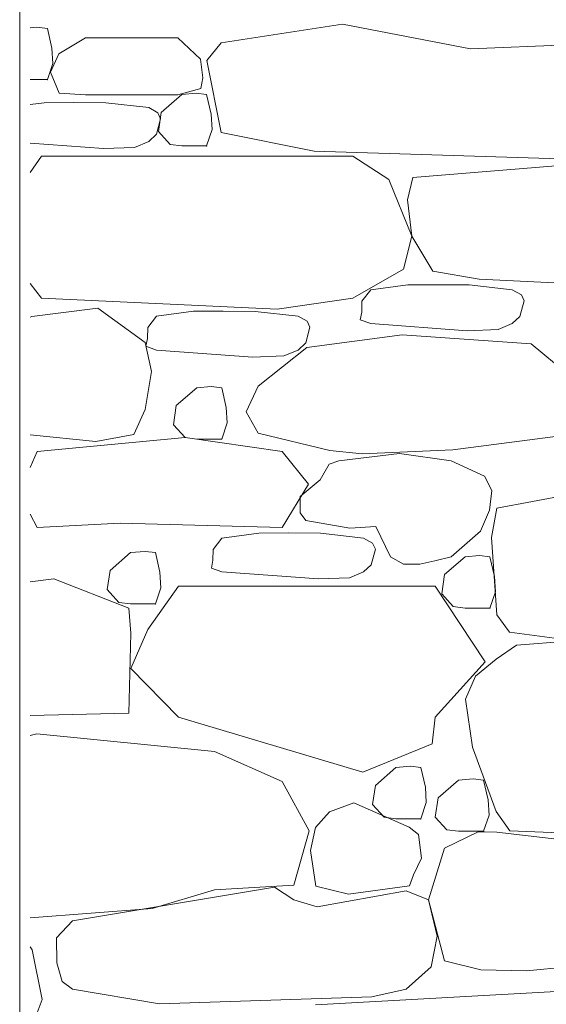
# Model space of a CAD drawing. Header units: millimetres. Extents: x -25478 to 4005, y -8416 to 11348.
# Tile 6 of 256: x -20989 to -20318, y 1137 to 2392. Entities that reach past the tile are written whole.
import ezdxf

# ---------------------------------------------------------------- set-up
doc = ezdxf.new("R2010")
doc.units = ezdxf.units.MM
doc.header["$MEASUREMENT"] = 0
doc.linetypes.add('Wipeout_Contour', pattern=[1000, 0, -1000])
doc.layers.add('POHLED ZÁPADNÍ_1_Konstrukce - nosné', color=7, linetype='Continuous')
doc.layers.add('POHLED ZÁPADNÍ_1_Výplně - Povrchové', color=7, linetype='Continuous')

# ---------------------------------------------------------------- blocks, each defined once
blk = doc.blocks.new('*X2525', base_point=(-25690.4, -8330.8))
at = {"layer": 'POHLED ZÁPADNÍ_1_Výplně - Povrchové', "color": 253, "linetype": 'Continuous', "lineweight": 13}
for p, q in [((-20577.4, 2386), (-20732.1, 2362.3)), ((-20414.3, 2354.4), (-20577.4, 2386)), ((-20966.7, 2382.2), (-20975.4, 2381.5)), ((-20953.4, 2380.6), (-20966.7, 2382.2)), ((-20947.7, 2355.5), (-20953.4, 2380.6)), ((-20904.7, 2368.6), (-20938.7, 2348.3)), ((-20787.2, 2368.6), (-20904.7, 2368.6)), ((-20758.5, 2341.5), (-20787.2, 2368.6)), ((-20732.1, 2362.3), (-20750.3, 2339.8)), ((-20227.8, 2362.3), (-20414.3, 2354.4)), ((-20938.7, 2348.3), (-20949.3, 2325)), ((-20946.4, 2335.9), (-20947.7, 2355.5)), ((-20953.4, 2315.3), (-20946.4, 2335.9)), ((-20755.6, 2317.5), (-20758.5, 2341.5)), ((-20750.3, 2339.8), (-20732.1, 2248.1)), ((-20949.3, 2325), (-20938.2, 2298.3)), ((-20975.4, 2315.3), (-20953.4, 2315.3)), ((-20757.9, 2304), (-20755.6, 2317.5)), ((-20938.2, 2298.3), (-20904.7, 2296)), ((-20904.7, 2296), (-20787.2, 2296)), ((-20782.2, 2296.3), (-20808.3, 2273.6)), ((-20787.2, 2296), (-20757.9, 2304)), ((-20763.8, 2297.9), (-20782.2, 2296.3)), ((-20750.6, 2296.3), (-20763.8, 2297.9)), ((-20744.8, 2271.2), (-20750.6, 2296.3)), ((-20957.4, 2285.9), (-20975.4, 2283.5)), ((-20919.9, 2286.1), (-20957.4, 2285.9)), ((-20879, 2285.8), (-20919.9, 2286.1)), ((-20824.4, 2279.7), (-20879, 2285.8)), ((-20812.7, 2273.2), (-20824.4, 2279.7)), ((-20809.3, 2265.5), (-20812.7, 2273.2)), ((-20808.3, 2273.6), (-20812, 2249.1)), ((-20743.6, 2251.6), (-20744.8, 2271.2)), ((-20814.6, 2245.7), (-20809.3, 2265.5)), ((-20824.4, 2236.4), (-20814.6, 2245.7)), ((-20812, 2249.1), (-20797.2, 2232.8)), ((-20750.6, 2230.9), (-20743.6, 2251.6)), ((-20732.1, 2248.1), (-20613.7, 2224.3)), ((-20975.4, 2234.3), (-20881.8, 2227.4)), ((-20842.4, 2229), (-20824.4, 2236.4)), ((-20881.8, 2227.4), (-20842.4, 2229)), ((-20797.2, 2232.8), (-20782.2, 2230.9)), ((-20782.2, 2230.9), (-20750.6, 2230.9)), ((-20613.7, 2224.3), (-20300.1, 2214.4)), ((-20961.1, 2217.7), (-20975.4, 2196.8)), ((-20564.4, 2217.7), (-20961.1, 2217.7)), ((-20518.5, 2187.9), (-20564.4, 2217.7)), ((-20250.6, 2210), (-20487.9, 2190.7)), ((-20489.1, 2116), (-20518.5, 2187.9)), ((-20487.9, 2190.7), (-20494.8, 2162.3)), ((-20494.8, 2162.3), (-20489.1, 2116)), ((-20499.8, 2074), (-20489.1, 2116)), ((-20489.1, 2116), (-20462.4, 2071.3)), ((-20564.4, 2036.9), (-20499.8, 2074)), ((-20462.4, 2071.3), (-20403.5, 2061.3)), ((-20403.5, 2061.3), (-20209.4, 2051.4)), ((-20975.4, 2055.4), (-20961.1, 2036.9)), ((-20541.6, 2047.6), (-20552.7, 2033.1)), ((-20494.3, 2053.8), (-20541.6, 2047.6)), ((-20456.8, 2054), (-20494.3, 2053.8)), ((-20416, 2053.7), (-20456.8, 2054)), ((-20361.4, 2047.6), (-20416, 2053.7)), ((-20349.6, 2041.2), (-20361.4, 2047.6)), ((-20961.1, 2036.9), (-20660.7, 2022.8)), ((-20660.7, 2022.8), (-20564.4, 2036.9)), ((-20552.7, 2033.1), (-20553.1, 2019.2)), ((-20351.5, 2013.6), (-20346.2, 2033.5)), ((-20346.2, 2033.5), (-20349.6, 2041.2)), ((-20889, 2024.1), (-20973, 2013.6)), ((-20829, 1980.4), (-20889, 2024.1)), ((-20767.2, 2020.2), (-20814.5, 2014)), ((-20729.7, 2020.4), (-20767.2, 2020.2)), ((-20688.8, 2020.1), (-20729.7, 2020.4)), ((-20634.2, 2014), (-20688.8, 2020.1)), ((-20973, 2013.6), (-20975.4, 2012.8)), ((-20814.5, 2014), (-20825.6, 1999.5)), ((-20622.5, 2007.5), (-20634.2, 2014)), ((-20619.1, 1999.8), (-20622.5, 2007.5)), ((-20553.1, 2019.2), (-20554.9, 2009.3)), ((-20554.9, 2009.3), (-20541.6, 2004.4)), ((-20361.4, 2004.4), (-20351.5, 2013.6)), ((-20825.6, 1999.5), (-20826, 1985.5)), ((-20624.4, 1980), (-20619.1, 1999.8)), ((-20541.6, 2004.4), (-20418.7, 1995.4)), ((-20418.7, 1995.4), (-20379.3, 1996.9)), ((-20379.3, 1996.9), (-20361.4, 2004.4)), ((-20826, 1985.5), (-20827.8, 1975.7)), ((-20501.7, 1990.3), (-20622.9, 1974.2)), ((-20337.4, 1978.8), (-20501.7, 1990.3)), ((-20820.7, 1943.3), (-20829, 1980.4)), ((-20827.8, 1975.7), (-20814.5, 1970.7)), ((-20814.5, 1970.7), (-20691.6, 1961.7)), ((-20622.9, 1974.2), (-20684.8, 1924.8)), ((-20652.2, 1963.3), (-20634.2, 1970.7)), ((-20634.2, 1970.7), (-20624.4, 1980)), ((-20272.4, 1924.8), (-20337.4, 1978.8)), ((-20691.6, 1961.7), (-20652.2, 1963.3)), ((-20829, 1895), (-20820.7, 1943.3)), ((-20763.1, 1922.6), (-20789.2, 1900)), ((-20744.7, 1924.2), (-20763.1, 1922.6)), ((-20731.4, 1922.6), (-20744.7, 1924.2)), ((-20725.7, 1897.6), (-20731.4, 1922.6)), ((-20684.8, 1924.8), (-20700.1, 1892.1)), ((-20843.3, 1863.2), (-20829, 1895)), ((-20789.2, 1900), (-20792.8, 1875.5)), ((-20724.4, 1877.9), (-20725.7, 1897.6)), ((-20700.1, 1892.1), (-20684.8, 1864.9)), ((-20792.8, 1875.5), (-20778.1, 1859.2)), ((-20731.4, 1857.3), (-20724.4, 1877.9)), ((-20975.4, 1862.8), (-20891.9, 1854.3)), ((-20778.1, 1859.2), (-20966.3, 1841.6)), ((-20891.9, 1854.3), (-20843.3, 1863.2)), ((-20778.1, 1859.2), (-20763.1, 1857.3)), ((-20654.4, 1841.6), (-20778.1, 1859.2)), ((-20763.1, 1857.3), (-20731.4, 1857.3)), ((-20684.8, 1864.9), (-20593.8, 1842.8)), ((-20436.8, 1843.5), (-20272.4, 1864.9)), ((-20966.3, 1841.6), (-20975.4, 1821.3)), ((-20620.9, 1799.9), (-20654.4, 1841.6)), ((-20593.8, 1842.8), (-20552.6, 1838.4)), ((-20504.8, 1839), (-20582.3, 1829.6)), ((-20552.6, 1838.4), (-20436.8, 1843.5)), ((-20439.1, 1829.6), (-20504.8, 1839)), ((-20594.3, 1825.3), (-20606.1, 1805.3)), ((-20582.3, 1829.6), (-20594.3, 1825.3)), ((-20396.5, 1810), (-20439.1, 1829.6)), ((-20387.2, 1791.7), (-20396.5, 1810)), ((-20654.4, 1744.6), (-20620.9, 1799.9)), ((-20606.1, 1805.3), (-20631.5, 1784.1)), ((-20631.5, 1784.1), (-20631.6, 1763.3)), ((-20390.2, 1766.7), (-20387.2, 1791.7)), ((-20273.7, 1789.5), (-20381, 1769.5)), ((-20381, 1769.5), (-20387.9, 1731.9)), ((-20975.4, 1761.5), (-20966.3, 1744.6)), ((-20631.6, 1763.3), (-20624.4, 1753.4)), ((-20401.8, 1739.8), (-20390.2, 1766.7)), ((-20966.3, 1744.6), (-20860.5, 1750.4)), ((-20860.5, 1750.4), (-20654.4, 1744.6)), ((-20624.4, 1753.4), (-20568.1, 1743.9)), ((-20568.1, 1743.9), (-20534.9, 1746)), ((-20534.9, 1746), (-20516.4, 1707.5)), ((-20731.2, 1731.3), (-20742.3, 1716.8)), ((-20683.9, 1737.5), (-20731.2, 1731.3)), ((-20646.4, 1737.8), (-20683.9, 1737.5)), ((-20605.5, 1737.4), (-20646.4, 1737.8)), ((-20550.9, 1731.3), (-20605.5, 1737.4)), ((-20539.2, 1724.9), (-20550.9, 1731.3)), ((-20439.1, 1707.5), (-20401.8, 1739.8)), ((-20387.9, 1731.9), (-20381, 1633.6)), ((-20535.7, 1717.2), (-20539.2, 1724.9)), ((-20847.4, 1712.7), (-20873.5, 1690.1)), ((-20829, 1714.3), (-20847.4, 1712.7)), ((-20815.8, 1712.7), (-20829, 1714.3)), ((-20810, 1687.6), (-20815.8, 1712.7)), ((-20742.3, 1716.8), (-20742.7, 1702.9)), ((-20541.1, 1697.3), (-20535.7, 1717.2)), ((-20516.4, 1707.5), (-20500, 1697.8)), ((-20459.8, 1702.4), (-20439.1, 1707.5)), ((-20421.5, 1707.4), (-20447.5, 1684.8)), ((-20403.1, 1709), (-20421.5, 1707.4)), ((-20389.8, 1707.4), (-20403.1, 1709)), ((-20384.1, 1682.3), (-20389.8, 1707.4)), ((-20742.7, 1702.9), (-20744.5, 1693)), ((-20550.9, 1688.1), (-20541.1, 1697.3)), ((-20500, 1697.8), (-20479.1, 1697.8)), ((-20479.1, 1697.8), (-20459.8, 1702.4)), ((-20873.5, 1690.1), (-20877.2, 1665.5)), ((-20808.8, 1668), (-20810, 1687.6)), ((-20744.5, 1693), (-20731.2, 1688.1)), ((-20731.2, 1688.1), (-20608.2, 1679.1)), ((-20568.8, 1680.6), (-20550.9, 1688.1)), ((-20447.5, 1684.8), (-20451.2, 1660.3)), ((-20382.8, 1662.7), (-20384.1, 1682.3)), ((-20945.2, 1679.2), (-20975.4, 1675.4)), ((-20849.6, 1642.1), (-20945.2, 1679.2)), ((-20786.3, 1669.9), (-20825.4, 1614.7)), ((-20459.5, 1669.9), (-20786.3, 1669.9)), ((-20608.2, 1679.1), (-20568.8, 1680.6)), ((-20395.9, 1573.5), (-20459.5, 1669.9)), ((-20877.2, 1665.5), (-20862.4, 1649.3)), ((-20815.8, 1647.3), (-20808.8, 1668)), ((-20451.2, 1660.3), (-20436.5, 1644)), ((-20389.8, 1642.1), (-20382.8, 1662.7)), ((-20862.4, 1649.3), (-20847.4, 1647.3)), ((-20847.4, 1647.3), (-20815.8, 1647.3)), ((-20436.5, 1644), (-20421.5, 1642.1)), ((-20847.3, 1610), (-20849.6, 1642.1)), ((-20421.5, 1642.1), (-20389.8, 1642.1)), ((-20381, 1633.6), (-20364.8, 1611.5)), ((-20849.6, 1508.1), (-20847.3, 1610)), ((-20825.4, 1614.7), (-20847.3, 1564.9)), ((-20364.8, 1611.5), (-20301, 1602.9)), ((-20175.8, 1608.3), (-20355.7, 1594.8)), ((-20355.7, 1594.8), (-20381.6, 1576.8)), ((-20459.5, 1502.9), (-20395.9, 1573.5)), ((-20381.6, 1576.8), (-20408.3, 1555.2)), ((-20847.3, 1564.9), (-20786.3, 1502.9)), ((-20408.3, 1555.2), (-20420.8, 1526.1)), ((-20420.8, 1526.1), (-20411.9, 1464.7)), ((-20975.4, 1505.3), (-20849.6, 1508.1)), ((-20786.3, 1502.9), (-20551.6, 1432.9)), ((-20463.2, 1469.2), (-20459.5, 1502.9)), ((-20966.8, 1481.6), (-20975.4, 1479.6)), ((-20740.7, 1459.3), (-20966.8, 1481.6)), ((-20551.6, 1432.9), (-20463.2, 1469.2)), ((-20654.4, 1421), (-20740.7, 1459.3)), ((-20411.9, 1464.7), (-20381.6, 1382.7)), ((-20509.5, 1438.8), (-20535.5, 1416.1)), ((-20491, 1440.4), (-20509.5, 1438.8)), ((-20477.8, 1438.8), (-20491, 1440.4)), ((-20472, 1413.7), (-20477.8, 1438.8)), ((-20619.8, 1358.1), (-20654.4, 1421)), ((-20429.6, 1422.9), (-20455.6, 1400.3)), ((-20411.2, 1424.5), (-20429.6, 1422.9)), ((-20397.9, 1422.9), (-20411.2, 1424.5)), ((-20392.1, 1397.8), (-20397.9, 1422.9)), ((-20535.5, 1416.1), (-20539.2, 1391.6)), ((-20470.8, 1394.1), (-20472, 1413.7)), ((-20563.3, 1394), (-20593.9, 1382.2)), ((-20492.6, 1362.9), (-20563.3, 1394)), ((-20477.8, 1373.4), (-20470.8, 1394.1)), ((-20455.6, 1400.3), (-20459.3, 1375.8)), ((-20390.9, 1378.2), (-20392.1, 1397.8)), ((-20593.9, 1382.2), (-20612, 1362.3)), ((-20539.2, 1391.6), (-20524.5, 1375.4)), ((-20381.6, 1382.7), (-20364.3, 1358.1)), ((-20524.5, 1375.4), (-20509.5, 1373.4)), ((-20509.5, 1373.4), (-20477.8, 1373.4)), ((-20459.3, 1375.8), (-20444.6, 1359.5)), ((-20397.9, 1357.6), (-20390.9, 1378.2)), ((-20639.7, 1289), (-20619.8, 1358.1)), ((-20612, 1362.3), (-20618.3, 1333)), ((-20480.8, 1353.4), (-20492.6, 1362.9)), ((-20404.7, 1357), (-20447.6, 1335.9)), ((-20444.6, 1359.5), (-20429.6, 1357.6)), ((-20429.6, 1357.6), (-20397.9, 1357.6)), ((-20380.9, 1356.5), (-20404.7, 1357)), ((-20203.4, 1335.9), (-20380.9, 1356.5)), ((-20364.3, 1358.1), (-20265.5, 1354.3)), ((-20477, 1323.3), (-20480.8, 1353.4)), ((-20618.3, 1333), (-20611.6, 1287.7)), ((-20447.6, 1335.9), (-20467.8, 1270.1)), ((-20487.1, 1302), (-20477, 1323.3)), ((-20492.2, 1288.3), (-20487.1, 1302)), ((-20664, 1286.5), (-20921.6, 1243.6)), ((-20820.1, 1259.1), (-20740.7, 1283.1)), ((-20740.7, 1283.1), (-20639.7, 1289)), ((-20639.4, 1270.4), (-20664, 1286.5)), ((-20611.6, 1287.7), (-20570, 1277.7)), ((-20496.5, 1281.7), (-20609.8, 1261.3)), ((-20570, 1277.7), (-20492.2, 1288.3)), ((-20467.8, 1270.1), (-20496.5, 1281.7)), ((-20609.8, 1261.3), (-20639.4, 1270.4)), ((-20457, 1223.9), (-20467.8, 1270.1)), ((-20467.8, 1270.1), (-20447.6, 1192.6)), ((-20975.4, 1247.3), (-20820.1, 1259.1)), ((-20921.6, 1243.6), (-20941.9, 1221.7)), ((-20941.9, 1221.7), (-20941.4, 1190.2)), ((-20464.8, 1184.9), (-20457, 1223.9)), ((-20972.6, 1206.5), (-20975.4, 1210.4)), ((-20959.9, 1143.4), (-20972.6, 1206.5)), ((-20447.6, 1192.6), (-20401.4, 1181)), ((-20343, 1179.9), (-20203.4, 1192.6)), ((-20941.4, 1190.2), (-20934.7, 1166.1)), ((-20496.5, 1156.3), (-20464.8, 1184.9)), ((-20401.4, 1181), (-20343, 1179.9)), ((-20934.7, 1166.1), (-20921.6, 1156.3)), ((-20921.6, 1156.3), (-20810.7, 1137.8)), ((-20102.4, 1164.9), (-20612, 1136.5)), ((-20540.3, 1146.7), (-20496.5, 1156.3)), ((-20975.4, 1102.4), (-20959.9, 1143.4)), ((-20810.7, 1137.8), (-20540.3, 1146.7))]:
    blk.add_line(p, q, dxfattribs=at)
for p in [(-20953.4, 2315.3), (-20750.6, 2230.9), (-20731.4, 1857.3), (-20815.8, 1647.3), (-20389.8, 1642.1), (-20477.8, 1373.4), (-20397.9, 1357.6)]:
    blk.add_point(p, dxfattribs=at)

msp = doc.modelspace()

# ---------------------------------------------------------------- wipeouts: each hides what was drawn before it
at = {"color": 254, "linetype": 'Wipeout_Contour', "lineweight": 0, "ltscale": 18373902.95055373}
msp.add_wipeout([(-20988.7, 433.6), (-19741.8, 434.8), (-19741.8, 484.4), (-19741.7, 541.7), (-19741.8, 618), (-19741.7, 688.4), (-19741.7, 745.1), (-19741.8, 769.1), (-19741.7, 788.6), (-19741.8, 865.7), (-19733.1, 865.7), (-19750.9, 867.2), (-19820.3, 891.1), (-19810.4, 922.8), (-19860, 935.5), (-19875, 927.6), (-19875.1, 920.6), (-19875.1, 927.6), (-19875.1, 915.6), (-19875.2, 927.5), (-19896.4, 916.4), (-19899.7, 954.5), (-19932.8, 954.5), (-19965.9, 932.3), (-19979.2, 970.3), (-19970.9, 995.7), (-20000.7, 1000.5), (-20012.1, 1023.7), (-20037.1, 994), (-20082.9, 991.5), (-20075.2, 1043.3), (-20107, 1052.4), (-20107, 1038.3), (-20107, 1031.1), (-20107.1, 1037), (-20107.1, 1028.3), (-20107.1, 1049.7), (-20107.1, 1052.5), (-20108.3, 1052.8), (-20131.4, 1040.1), (-20151.3, 1059.1), (-20171.2, 1049.6), (-20207.6, 1075), (-20187.7, 1116.2), (-20217.5, 1151.1), (-20176.2, 1171.1), (-20169.7, 1200.7), (-20191, 1217.7), (-20204.3, 1250), (-20161.5, 1261.5), (-20144.7, 1281.1), (-20164.5, 1293.8), (-20154.6, 1316), (-20129, 1320.7), (-20132.3, 1334.8), (-20112.7, 1355), (-20138.8, 1373.7), (-20130.3, 1391.5), (-20133.6, 1393.2), (-20127.3, 1397.9), (-20122.5, 1408), (-20135.5, 1428.3), (-20159.9, 1429.8), (-20187.7, 1446), (-20153.4, 1468.8), (-20161.2, 1499.9), (-20121.5, 1496.8), (-20105, 1522.1), (-20081.8, 1531.7), (-20081.8, 1547.5), (-20101.4, 1577.9), (-20080.2, 1607.5), (-20052.6, 1623.1), (-20064, 1664.6), (-20031.4, 1682.3), (-20006.9, 1713), (-19982.5, 1699.7), (-19956, 1718.8), (-19972.6, 1741), (-19954.8, 1755), (-19910.9, 1768.1), (-19915, 1801.8), (-19886.2, 1815.4), (-19833.5, 1826.6), (-19820.3, 1861.5), (-19800.4, 1886.8), (-19757.4, 1896.3), (-19740.9, 1921.7), (-19707.7, 1902.7), (-19701.2, 1902.8), (-19701.2, 1921.7), (-19701.1, 1902.8), (-19701.1, 1903.3), (-19701.1, 1902.8), (-19666.3, 1903.3), (-19636.5, 1893.8), (-19641.5, 1874.2), (-19619.9, 1848.3), (-19600, 1857.8), (-19573.5, 1845.2), (-19557, 1826.1), (-19540.4, 1784.9), (-19527.2, 1769.1), (-19527.2, 1770.3), (-19527.2, 1769.1), (-19527.1, 1770.3), (-19527.1, 1768.9), (-19514, 1753.2), (-19480.9, 1753.2), (-19484.2, 1721.5), (-19451.1, 1696.1), (-19421.3, 1708.8), (-19408, 1670.7), (-19371.6, 1651.7), (-19351.8, 1661.2), (-19328.6, 1629.5), (-19338.5, 1604.1), (-19292.2, 1585.1), (-19302.1, 1559.7), (-19315.4, 1521.7), (-19272.3, 1518.5), (-19257.6, 1490.4), (-19280.7, 1468.2), (-19244.3, 1427), (-19217.9, 1417.5), (-19241, 1373.1), (-19207.9, 1341.4), (-19191.4, 1350.9), (-19184.8, 1293.8), (-19234.4, 1274.8), (-19251, 1255.8), (-19224.5, 1233.6), (-19211.2, 1214.5), (-19240.3, 1175.6), (-19211.2, 1132.1), (-19244.3, 1097.2), (-19274.1, 1106.7), (-19295.1, 1086.6), (-19295.1, 1085.4), (-19295.1, 1086.6), (-19295.2, 1078.3), (-19295.2, 1073.5), (-19287.4, 1062.3), (-19295.2, 1059.8), (-19295.2, 1055.4), (-19295.2, 1038.3), (-19295.2, 1031.1), (-19295.2, 1037), (-19295.3, 1028.3), (-19295.3, 1049.7), (-19295.3, 1059.8), (-19317.5, 1052.7), (-19340.3, 1075), (-19337, 1017.9), (-19376.7, 1043.3), (-19412.7, 1047), (-19393.3, 1024.2), (-19433, 1005.2), (-19459.5, 1030.6), (-19472.7, 1005.2), (-19439.6, 970.3), (-19486, 970.3), (-19522.4, 1002), (-19527, 996.3), (-19527.1, 985.7), (-19527.1, 963.3), (-19527.1, 933.1), (-19527.1, 920.6), (-19527.2, 930.9), (-19527.2, 915.6), (-19527.3, 953.3), (-19527.3, 978.4), (-19527.3, 988.5), (-19527.4, 973.4), (-19527.4, 995.9), (-19527.5, 985.9), (-19527.5, 995.8), (-19545.6, 973.5), (-19585.3, 983), (-19578.7, 954.5), (-19611.8, 945), (-19630.9, 935.4), (-19630.9, 903.7), (-19654.1, 903.7), (-19627.6, 865.7), (-19660.6, 849.9), (-19660.6, 783.4), (-19660.6, 731.8), (-19660.5, 702.5), (-19660.5, 677.5), (-19660.6, 642), (-19660.6, 528.8), (-19660.6, 477), (-19660.5, 434.9), (-18196.8, 436.3), (-18196.8, 484.4), (-18196.7, 541.7), (-18196.8, 618), (-18196.7, 688.4), (-18196.7, 745.1), (-18196.8, 769.1), (-18196.7, 788.6), (-18196.8, 865.7), (-18188.1, 865.7), (-18205.9, 867.2), (-18275.3, 891.1), (-18265.4, 922.8), (-18315, 935.5), (-18330, 927.6), (-18330, 920.6), (-18330.1, 927.6), (-18330.1, 915.6), (-18330.2, 927.5), (-18351.4, 916.4), (-18354.7, 954.5), (-18387.8, 954.5), (-18420.9, 932.3), (-18434.2, 970.3), (-18425.9, 995.7), (-18455.7, 1000.5), (-18467.1, 1023.7), (-18492, 994), (-18537.9, 991.5), (-18530.2, 1043.3), (-18562, 1052.4), (-18562, 1038.3), (-18562, 1031.1), (-18562, 1037), (-18562.1, 1028.3), (-18562.1, 1049.7), (-18562.1, 1052.5), (-18563.3, 1052.8), (-18586.4, 1040.1), (-18606.3, 1059.1), (-18626.2, 1049.6), (-18662.6, 1075), (-18642.7, 1116.2), (-18672.5, 1151.1), (-18631.2, 1171.1), (-18624.7, 1200.7), (-18646, 1217.7), (-18659.3, 1250), (-18616.5, 1261.5), (-18599.7, 1281.1), (-18619.5, 1293.8), (-18609.6, 1316), (-18584, 1320.7), (-18587.3, 1334.8), (-18567.7, 1355), (-18593.8, 1373.7), (-18585.3, 1391.5), (-18588.6, 1393.2), (-18582.3, 1397.9), (-18577.5, 1408), (-18590.5, 1428.3), (-18614.9, 1429.8), (-18642.7, 1446), (-18608.4, 1468.8), (-18616.2, 1499.9), (-18576.5, 1496.8), (-18560, 1522.1), (-18536.8, 1531.7), (-18536.8, 1547.5), (-18556.3, 1577.9), (-18535.2, 1607.5), (-18507.5, 1623.1), (-18519, 1664.6), (-18486.4, 1682.3), (-18461.9, 1713), (-18437.5, 1699.7), (-18411, 1718.8), (-18427.5, 1741), (-18409.8, 1755), (-18365.9, 1768.1), (-18370, 1801.8), (-18341.2, 1815.4), (-18288.5, 1826.6), (-18275.3, 1861.5), (-18255.4, 1886.8), (-18212.4, 1896.3), (-18195.8, 1921.7), (-18162.7, 1902.7), (-18156.2, 1902.8), (-18156.2, 1921.7), (-18156.1, 1902.8), (-18156.1, 1903.3), (-18156.1, 1902.8), (-18121.3, 1903.3), (-18091.5, 1893.8), (-18096.5, 1874.2), (-18074.9, 1848.3), (-18055, 1857.8), (-18028.5, 1845.2), (-18012, 1826.1), (-17995.4, 1784.9), (-17982.2, 1769.1), (-17982.2, 1770.3), (-17982.2, 1769.1), (-17982.1, 1770.3), (-17982.1, 1768.9), (-17969, 1753.2), (-17935.9, 1753.2), (-17939.2, 1721.5), (-17906.1, 1696.1), (-17876.3, 1708.8), (-17863, 1670.7), (-17826.6, 1651.7), (-17806.8, 1661.2), (-17783.6, 1629.5), (-17793.5, 1604.1), (-17747.2, 1585.1), (-17757.1, 1559.7), (-17770.4, 1521.7), (-17727.3, 1518.5), (-17712.6, 1490.4), (-17735.7, 1468.2), (-17699.3, 1427), (-17672.9, 1417.5), (-17696, 1373.1), (-17662.9, 1341.4), (-17646.4, 1350.9), (-17639.8, 1293.8), (-17689.4, 1274.8), (-17706, 1255.8), (-17679.5, 1233.6), (-17666.2, 1214.5), (-17695.3, 1175.6), (-17666.2, 1132.1), (-17699.3, 1097.2), (-17729.1, 1106.7), (-17750.1, 1086.6), (-17750.1, 1085.4), (-17750.1, 1086.6), (-17750.1, 1078.3), (-17750.2, 1073.5), (-17742.4, 1062.3), (-17750.2, 1059.8), (-17750.2, 1055.4), (-17750.2, 1038.3), (-17750.2, 1031.1), (-17750.2, 1037), (-17750.3, 1028.3), (-17750.3, 1049.7), (-17750.3, 1059.8), (-17772.5, 1052.7), (-17795.3, 1075), (-17792, 1017.9), (-17831.7, 1043.3), (-17867.7, 1047), (-17848.3, 1024.2), (-17888, 1005.2), (-17914.5, 1030.6), (-17927.7, 1005.2), (-17894.6, 970.3), (-17941, 970.3), (-17977.4, 1002), (-17982, 996.3), (-17982.1, 985.7), (-17982.1, 963.3), (-17982.1, 933.1), (-17982.1, 920.6), (-17982.2, 930.9), (-17982.2, 915.6), (-17982.3, 953.3), (-17982.3, 978.4), (-17982.3, 988.5), (-17982.4, 973.4), (-17982.4, 995.9), (-17982.4, 985.9), (-17982.5, 995.8), (-18000.6, 973.5), (-18040.3, 983), (-18033.7, 954.5), (-18066.8, 945), (-18085.9, 935.4), (-18085.9, 903.7), (-18109, 903.7), (-18082.6, 865.7), (-18115.5, 849.9), (-18115.5, 783.4), (-18115.6, 731.8), (-18115.5, 702.5), (-18115.5, 677.5), (-18115.6, 642), (-18115.5, 528.8), (-18115.5, 477), (-18115.5, 436.4), (-16448, 438), (-16448, 484.4), (-16447.9, 541.7), (-16448, 618), (-16447.9, 688.4), (-16447.9, 745.1), (-16448, 769.1), (-16447.9, 788.6), (-16447.9, 865.7), (-16439.3, 865.7), (-16457, 867.2), (-16526.5, 891.1), (-16516.6, 922.8), (-16566.2, 935.5), (-16581.2, 927.6), (-16581.2, 920.6), (-16581.3, 927.6), (-16581.3, 915.6), (-16581.4, 927.5), (-16602.6, 916.4), (-16605.9, 954.5), (-16639, 954.5), (-16672.1, 932.3), (-16685.4, 970.3), (-16677.1, 995.7), (-16706.9, 1000.5), (-16718.3, 1023.7), (-16743.2, 994), (-16789.1, 991.5), (-16781.4, 1043.3), (-16813.2, 1052.4), (-16813.2, 1038.3), (-16813.2, 1031.1), (-16813.2, 1037), (-16813.3, 1028.3), (-16813.3, 1049.7), (-16813.3, 1052.5), (-16814.5, 1052.8), (-16837.6, 1040.1), (-16857.5, 1059.1), (-16877.3, 1049.6), (-16913.8, 1075), (-16893.9, 1116.2), (-16923.7, 1151.1), (-16882.4, 1171.1), (-16875.9, 1200.7), (-16897.2, 1217.7), (-16910.5, 1250), (-16867.7, 1261.5), (-16850.9, 1281.1), (-16870.7, 1293.8), (-16860.8, 1316), (-16835.2, 1320.7), (-16838.4, 1334.8), (-16818.9, 1355), (-16845, 1373.7), (-16836.5, 1391.5), (-16839.8, 1393.2), (-16833.5, 1397.9), (-16828.7, 1408), (-16841.7, 1428.3), (-16866.1, 1429.8), (-16893.9, 1446), (-16859.6, 1468.8), (-16867.4, 1499.9), (-16827.7, 1496.8), (-16811.1, 1522.1), (-16788, 1531.7), (-16788, 1547.5), (-16807.5, 1577.9), (-16786.4, 1607.5), (-16758.7, 1623.1), (-16770.2, 1664.6), (-16737.6, 1682.3), (-16713.1, 1713), (-16688.7, 1699.7), (-16662.2, 1718.8), (-16678.7, 1741), (-16661, 1755), (-16617.1, 1768.1), (-16621.2, 1801.8), (-16592.4, 1815.4), (-16539.7, 1826.6), (-16526.5, 1861.5), (-16506.6, 1886.8), (-16463.6, 1896.3), (-16447, 1921.7), (-16413.9, 1902.7), (-16407.4, 1902.8), (-16407.4, 1921.7), (-16407.3, 1902.8), (-16407.3, 1903.3), (-16407.3, 1902.8), (-16372.5, 1903.3), (-16342.7, 1893.8), (-16347.7, 1874.2), (-16326.1, 1848.3), (-16306.2, 1857.8), (-16279.7, 1845.2), (-16263.2, 1826.1), (-16246.6, 1784.9), (-16233.4, 1769.1), (-16233.4, 1770.3), (-16233.4, 1769.1), (-16233.3, 1770.3), (-16233.3, 1768.9), (-16220.2, 1753.2), (-16187.1, 1753.2), (-16190.4, 1721.5), (-16157.3, 1696.1), (-16127.5, 1708.8), (-16114.2, 1670.7), (-16077.8, 1651.7), (-16058, 1661.2), (-16034.8, 1629.5), (-16044.7, 1604.1), (-15998.4, 1585.1), (-16008.3, 1559.7), (-16021.6, 1521.7), (-15978.5, 1518.5), (-15963.8, 1490.4), (-15986.9, 1468.2), (-15950.5, 1427), (-15924, 1417.5), (-15947.2, 1373.1), (-15914.1, 1341.4), (-15897.6, 1350.9), (-15890.9, 1293.8), (-15940.6, 1274.8), (-15957.1, 1255.8), (-15930.7, 1233.6), (-15917.4, 1214.5), (-15946.5, 1175.6), (-15917.4, 1132.1), (-15950.5, 1097.2), (-15980.3, 1106.7), (-16001.3, 1086.6), (-16001.3, 1085.4), (-16001.3, 1086.6), (-16001.3, 1078.3), (-16001.4, 1073.5), (-15993.6, 1062.3), (-16001.4, 1059.8), (-16001.4, 1055.4), (-16001.4, 1038.3), (-16001.4, 1031.1), (-16001.4, 1037), (-16001.4, 1028.3), (-16001.5, 1049.7), (-16001.5, 1059.8), (-16023.7, 1052.7), (-16046.5, 1075), (-16043.2, 1017.9), (-16082.9, 1043.3), (-16118.9, 1047), (-16099.5, 1024.2), (-16139.2, 1005.2), (-16165.7, 1030.6), (-16178.9, 1005.2), (-16145.8, 970.3), (-16192.2, 970.3), (-16228.6, 1002), (-16233.2, 996.3), (-16233.2, 985.7), (-16233.3, 963.3), (-16233.3, 933.1), (-16233.3, 920.6), (-16233.3, 930.9), (-16233.4, 915.6), (-16233.5, 953.3), (-16233.5, 978.4), (-16233.5, 988.5), (-16233.6, 973.4), (-16233.6, 995.9), (-16233.6, 985.9), (-16233.6, 995.8), (-16251.7, 973.5), (-16291.5, 983), (-16284.8, 954.5), (-16317.9, 945), (-16337.1, 935.4), (-16337.1, 903.7), (-16360.2, 903.7), (-16333.8, 865.7), (-16366.7, 849.9), (-16366.7, 783.4), (-16366.7, 731.8), (-16366.7, 702.5), (-16366.7, 677.5), (-16366.8, 642), (-16366.7, 528.8), (-16366.7, 477), (-16366.7, 438.1), (-14891.1, 439.5), (-14891.1, 484.4), (-14891.1, 541.7), (-14891.1, 618), (-14891.1, 688.4), (-14891.1, 745.1), (-14891.1, 769.1), (-14891.1, 788.6), (-14891.1, 865.7), (-14882.4, 865.7), (-14900.2, 867.2), (-14969.7, 891.1), (-14959.7, 922.8), (-15009.4, 935.5), (-15024.4, 927.6), (-15024.4, 920.6), (-15024.5, 927.6), (-15024.5, 915.6), (-15024.5, 927.5), (-15045.8, 916.4), (-15049.1, 954.5), (-15082.2, 954.5), (-15115.3, 932.3), (-15128.6, 970.3), (-15120.3, 995.7), (-15150.1, 1000.5), (-15161.4, 1023.7), (-15186.4, 994), (-15232.3, 991.5), (-15224.5, 1043.3), (-15256.4, 1052.4), (-15256.4, 1038.3), (-15256.4, 1031.1), (-15256.4, 1037), (-15256.5, 1028.3), (-15256.5, 1049.7), (-15256.5, 1052.5), (-15257.6, 1052.8), (-15280.8, 1040.1), (-15300.7, 1059.1), (-15320.5, 1049.6), (-15356.9, 1075), (-15337.1, 1116.2), (-15366.9, 1151.1), (-15325.6, 1171.1), (-15319, 1200.7), (-15340.4, 1217.7), (-15353.7, 1250), (-15310.9, 1261.5), (-15294.1, 1281.1), (-15313.9, 1293.8), (-15304, 1316), (-15278.4, 1320.7), (-15281.6, 1334.8), (-15262.1, 1355), (-15288.1, 1373.7), (-15279.7, 1391.5), (-15283, 1393.2), (-15276.7, 1397.9), (-15271.9, 1408), (-15284.9, 1428.3), (-15309.3, 1429.8), (-15337.1, 1446), (-15302.8, 1468.8), (-15310.6, 1499.9), (-15270.9, 1496.8), (-15254.3, 1522.1), (-15231.2, 1531.7), (-15231.2, 1547.5), (-15250.7, 1577.9), (-15229.6, 1607.5), (-15201.9, 1623.1), (-15213.4, 1664.6), (-15180.8, 1682.3), (-15156.3, 1713), (-15131.9, 1699.7), (-15105.4, 1718.8), (-15121.9, 1741), (-15104.2, 1755), (-15060.3, 1768.1), (-15064.4, 1801.8), (-15035.6, 1815.4), (-14982.9, 1826.6), (-14969.7, 1861.5), (-14949.8, 1886.8), (-14906.8, 1896.3), (-14890.2, 1921.7), (-14857.1, 1902.7), (-14850.6, 1902.8), (-14850.6, 1921.7), (-14850.5, 1902.8), (-14850.5, 1903.3), (-14850.5, 1902.8), (-14815.7, 1903.3), (-14785.9, 1893.8), (-14790.9, 1874.2), (-14769.3, 1848.3), (-14749.4, 1857.8), (-14722.9, 1845.2), (-14706.4, 1826.1), (-14689.8, 1784.9), (-14676.6, 1769.1), (-14676.6, 1770.3), (-14676.6, 1769.1), (-14676.5, 1770.3), (-14676.5, 1768.9), (-14663.3, 1753.2), (-14630.2, 1753.2), (-14633.6, 1721.5), (-14600.5, 1696.1), (-14570.7, 1708.8), (-14557.4, 1670.7), (-14521, 1651.7), (-14501.1, 1661.2), (-14478, 1629.5), (-14487.9, 1604.1), (-14441.6, 1585.1), (-14451.5, 1559.7), (-14464.7, 1521.7), (-14421.7, 1518.5), (-14407, 1490.4), (-14430.1, 1468.2), (-14393.7, 1427), (-14367.2, 1417.5), (-14390.4, 1373.1), (-14357.3, 1341.4), (-14340.8, 1350.9), (-14334.1, 1293.8), (-14383.8, 1274.8), (-14400.3, 1255.8), (-14373.9, 1233.6), (-14360.6, 1214.5), (-14389.7, 1175.6), (-14360.6, 1132.1), (-14393.7, 1097.2), (-14423.5, 1106.7), (-14444.5, 1086.6), (-14444.5, 1085.4), (-14444.5, 1086.6), (-14444.5, 1078.3), (-14444.5, 1073.5), (-14436.7, 1062.3), (-14444.6, 1059.8), (-14444.6, 1055.4), (-14444.6, 1038.3), (-14444.6, 1031.1), (-14444.6, 1037), (-14444.6, 1028.3), (-14444.7, 1049.7), (-14444.7, 1059.8), (-14466.8, 1052.7), (-14489.7, 1075), (-14486.4, 1017.9), (-14526.1, 1043.3), (-14562.1, 1047), (-14542.7, 1024.2), (-14582.4, 1005.2), (-14608.9, 1030.6), (-14622.1, 1005.2), (-14589, 970.3), (-14635.4, 970.3), (-14671.8, 1002), (-14676.4, 996.3), (-14676.4, 985.7), (-14676.5, 963.3), (-14676.5, 933.1), (-14676.5, 920.6), (-14676.5, 930.9), (-14676.6, 915.6), (-14676.7, 953.3), (-14676.7, 978.4), (-14676.7, 988.5), (-14676.8, 973.4), (-14676.8, 995.9), (-14676.8, 985.9), (-14676.8, 995.8), (-14694.9, 973.5), (-14734.7, 983), (-14728, 954.5), (-14761.1, 945), (-14780.3, 935.4), (-14780.3, 903.7), (-14803.4, 903.7), (-14776.9, 865.7), (-14809.9, 849.9), (-14809.9, 783.4), (-14809.9, 731.8), (-14809.9, 702.5), (-14809.9, 677.5), (-14809.9, 642), (-14809.9, 528.8), (-14809.9, 477), (-14809.9, 439.6), (-13393.1, 440.9), (-13393.1, 484.4), (-13393.1, 541.7), (-13393.1, 618), (-13393.1, 688.4), (-13393.1, 745.1), (-13393.1, 769.1), (-13393.1, 788.6), (-13393.1, 865.7), (-13384.4, 865.7), (-13402.2, 867.2), (-13471.6, 891.1), (-13461.7, 922.8), (-13511.3, 935.5), (-13526.3, 927.6), (-13526.4, 920.6), (-13526.4, 927.6), (-13526.4, 915.6), (-13526.5, 927.5), (-13547.7, 916.4), (-13551, 954.5), (-13584.1, 954.5), (-13617.2, 932.3), (-13630.5, 970.3), (-13622.2, 995.7), (-13652, 1000.5), (-13663.4, 1023.7), (-13688.4, 994), (-13734.2, 991.5), (-13726.5, 1043.3), (-13758.3, 1052.4), (-13758.3, 1038.3), (-13758.3, 1031.1), (-13758.4, 1037), (-13758.4, 1028.3), (-13758.4, 1049.7), (-13758.4, 1052.5), (-13759.6, 1052.8), (-13782.7, 1040.1), (-13802.6, 1059.1), (-13822.5, 1049.6), (-13858.9, 1075), (-13839, 1116.2), (-13868.8, 1151.1), (-13827.5, 1171.1), (-13821, 1200.7), (-13842.3, 1217.7), (-13855.6, 1250), (-13812.8, 1261.5), (-13796, 1281.1), (-13815.8, 1293.8), (-13805.9, 1316), (-13780.3, 1320.7), (-13783.6, 1334.8), (-13764, 1355), (-13790.1, 1373.7), (-13781.6, 1391.5), (-13784.9, 1393.2), (-13778.6, 1397.9), (-13773.8, 1408), (-13786.8, 1428.3), (-13811.2, 1429.8), (-13839, 1446), (-13804.7, 1468.8), (-13812.5, 1499.9), (-13772.8, 1496.8), (-13756.3, 1522.1), (-13733.1, 1531.7), (-13733.1, 1547.5), (-13752.7, 1577.9), (-13731.5, 1607.5), (-13703.9, 1623.1), (-13715.3, 1664.6), (-13682.7, 1682.3), (-13658.2, 1713), (-13633.8, 1699.7), (-13607.3, 1718.8), (-13623.9, 1741), (-13606.1, 1755), (-13562.2, 1768.1), (-13566.3, 1801.8), (-13537.5, 1815.4), (-13484.8, 1826.6), (-13471.6, 1861.5), (-13451.7, 1886.8), (-13408.7, 1896.3), (-13392.2, 1921.7), (-13359.1, 1902.7), (-13352.5, 1902.8), (-13352.5, 1921.7), (-13352.4, 1902.8), (-13352.4, 1903.3), (-13352.4, 1902.8), (-13317.6, 1903.3), (-13287.8, 1893.8), (-13292.8, 1874.2), (-13271.2, 1848.3), (-13251.3, 1857.8), (-13224.8, 1845.2), (-13208.3, 1826.1), (-13191.7, 1784.9), (-13178.5, 1769.1), (-13178.5, 1770.3), (-13178.5, 1769.1), (-13178.4, 1770.3), (-13178.4, 1768.9), (-13165.3, 1753.2), (-13132.2, 1753.2), (-13135.5, 1721.5), (-13102.4, 1696.1), (-13072.6, 1708.8), (-13059.3, 1670.7), (-13022.9, 1651.7), (-13003.1, 1661.2), (-12979.9, 1629.5), (-12989.8, 1604.1), (-12943.5, 1585.1), (-12953.4, 1559.7), (-12966.7, 1521.7), (-12923.6, 1518.5), (-12908.9, 1490.4), (-12932.1, 1468.2), (-12895.6, 1427), (-12869.2, 1417.5), (-12892.3, 1373.1), (-12859.2, 1341.4), (-12842.7, 1350.9), (-12836.1, 1293.8), (-12885.7, 1274.8), (-12902.3, 1255.8), (-12875.8, 1233.6), (-12862.5, 1214.5), (-12891.6, 1175.6), (-12862.5, 1132.1), (-12895.6, 1097.2), (-12925.4, 1106.7), (-12946.4, 1086.6), (-12946.4, 1085.4), (-12946.4, 1086.6), (-12946.5, 1078.3), (-12946.5, 1073.5), (-12938.7, 1062.3), (-12946.5, 1059.8), (-12946.5, 1055.4), (-12946.5, 1038.3), (-12946.5, 1031.1), (-12946.5, 1037), (-12946.6, 1028.3), (-12946.6, 1049.7), (-12946.6, 1059.8), (-12968.8, 1052.7), (-12991.6, 1075), (-12988.3, 1017.9), (-13028, 1043.3), (-13064, 1047), (-13044.6, 1024.2), (-13084.3, 1005.2), (-13110.8, 1030.6), (-13124, 1005.2), (-13090.9, 970.3), (-13137.3, 970.3), (-13173.7, 1002), (-13178.3, 996.3), (-13178.4, 985.7), (-13178.4, 963.3), (-13178.4, 933.1), (-13178.4, 920.6), (-13178.5, 930.9), (-13178.5, 915.6), (-13178.6, 953.3), (-13178.6, 978.4), (-13178.6, 988.5), (-13178.7, 973.4), (-13178.7, 995.9), (-13178.8, 985.9), (-13178.8, 995.8), (-13196.9, 973.5), (-13236.6, 983), (-13230, 954.5), (-13263.1, 945), (-13282.2, 935.4), (-13282.2, 903.7), (-13305.4, 903.7), (-13278.9, 865.7), (-13311.9, 849.9), (-13311.9, 783.4), (-13311.9, 731.8), (-13311.8, 702.5), (-13311.8, 677.5), (-13311.9, 642), (-13311.9, 528.8), (-13311.9, 477), (-13311.9, 441), (-12634.7, 441.7), (-12045.1, 449.5), (-12045.1, 484.4), (-12045.1, 541.7), (-12045.1, 618), (-12045.1, 688.4), (-12045.1, 745.1), (-12045.1, 769.1), (-12045.1, 788.6), (-12045.1, 865.7), (-12036.4, 865.7), (-12054.2, 867.2), (-12123.6, 891.1), (-12113.7, 922.8), (-12163.4, 935.5), (-12178.4, 927.6), (-12178.4, 920.6), (-12178.4, 927.6), (-12178.5, 915.6), (-12178.5, 927.5), (-12199.8, 916.4), (-12203.1, 954.5), (-12236.2, 954.5), (-12269.3, 932.3), (-12282.5, 970.3), (-12274.2, 995.7), (-12304.1, 1000.5), (-12315.4, 1023.7), (-12340.4, 994), (-12386.3, 991.5), (-12378.5, 1043.3), (-12410.4, 1052.4), (-12410.4, 1038.3), (-12410.4, 1031.1), (-12410.4, 1037), (-12410.4, 1028.3), (-12410.5, 1049.7), (-12410.5, 1052.5), (-12411.6, 1052.8), (-12434.8, 1040.1), (-12454.6, 1059.1), (-12474.5, 1049.6), (-12510.9, 1075), (-12491.1, 1116.2), (-12520.8, 1151.1), (-12479.5, 1171.1), (-12473, 1200.7), (-12494.4, 1217.7), (-12507.7, 1250), (-12464.9, 1261.5), (-12448, 1281.1), (-12467.9, 1293.8), (-12458, 1316), (-12432.4, 1320.7), (-12435.6, 1334.8), (-12416.1, 1355), (-12442.1, 1373.7), (-12433.7, 1391.5), (-12437, 1393.2), (-12430.6, 1397.9), (-12425.8, 1408), (-12438.9, 1428.3), (-12463.3, 1429.8), (-12491.1, 1446), (-12456.8, 1468.8), (-12464.6, 1499.9), (-12424.9, 1496.8), (-12408.3, 1522.1), (-12385.1, 1531.7), (-12385.1, 1547.5), (-12404.7, 1577.9), (-12383.6, 1607.5), (-12355.9, 1623.1), (-12367.4, 1664.6), (-12334.8, 1682.3), (-12310.3, 1713), (-12285.8, 1699.7), (-12259.4, 1718.8), (-12275.9, 1741), (-12258.2, 1755), (-12214.3, 1768.1), (-12218.4, 1801.8), (-12189.6, 1815.4), (-12136.9, 1826.6), (-12123.6, 1861.5), (-12103.8, 1886.8), (-12060.7, 1896.3), (-12044.2, 1921.7), (-12011.1, 1902.7), (-12004.5, 1902.8), (-12004.5, 1921.7), (-12004.5, 1902.8), (-12004.4, 1903.3), (-12004.4, 1902.8), (-11969.7, 1903.3), (-11939.9, 1893.8), (-11944.9, 1874.2), (-11923.2, 1848.3), (-11903.4, 1857.8), (-11876.9, 1845.2), (-11860.3, 1826.1), (-11843.8, 1784.9), (-11830.6, 1769.1), (-11830.6, 1770.3), (-11830.6, 1769.1), (-11830.5, 1770.3), (-11830.5, 1768.9), (-11817.3, 1753.2), (-11784.2, 1753.2), (-11787.5, 1721.5), (-11754.4, 1696.1), (-11724.6, 1708.8), (-11711.4, 1670.7), (-11675, 1651.7), (-11655.1, 1661.2), (-11632, 1629.5), (-11641.9, 1604.1), (-11595.5, 1585.1), (-11605.5, 1559.7), (-11618.7, 1521.7), (-11575.7, 1518.5), (-11560.9, 1490.4), (-11584.1, 1468.2), (-11547.7, 1427), (-11521.2, 1417.5), (-11544.4, 1373.1), (-11511.3, 1341.4), (-11494.7, 1350.9), (-11488.1, 1293.8), (-11537.8, 1274.8), (-11554.3, 1255.8), (-11527.8, 1233.6), (-11514.6, 1214.5), (-11543.7, 1175.6), (-11514.6, 1132.1), (-11547.7, 1097.2), (-11577.5, 1106.7), (-11598.4, 1086.6), (-11598.5, 1085.4), (-11598.5, 1086.6), (-11598.5, 1078.3), (-11598.5, 1073.5), (-11590.7, 1062.3), (-11598.5, 1059.8), (-11598.5, 1055.4), (-11598.5, 1038.3), (-11598.6, 1031.1), (-11598.6, 1037), (-11598.6, 1028.3), (-11598.7, 1049.7), (-11598.6, 1059.8), (-11620.8, 1052.7), (-11643.7, 1075), (-11640.4, 1017.9), (-11680.1, 1043.3), (-11716.1, 1047), (-11696.6, 1024.2), (-11736.4, 1005.2), (-11762.8, 1030.6), (-11776.1, 1005.2), (-11743, 970.3), (-11789.3, 970.3), (-11825.7, 1002), (-11830.4, 996.3), (-11830.4, 985.7), (-11830.4, 963.3), (-11830.4, 933.1), (-11830.5, 920.6), (-11830.5, 930.9), (-11830.6, 915.6), (-11830.6, 953.3), (-11830.6, 978.4), (-11830.7, 988.5), (-11830.7, 973.4), (-11830.7, 995.9), (-11830.8, 985.9), (-11830.8, 995.8), (-11848.9, 973.5), (-11888.6, 983), (-11882, 954.5), (-11915.1, 945), (-11934.2, 935.4), (-11934.2, 903.7), (-11957.4, 903.7), (-11930.9, 865.7), (-11963.9, 849.9), (-11963.9, 783.4), (-11963.9, 731.8), (-11963.9, 702.5), (-11963.9, 677.5), (-11963.9, 642), (-11963.9, 528.8), (-11963.9, 477), (-11963.9, 450), (-11146.8, 450), (-11146.8, 3180), (-20988.7, 3180)], dxfattribs=at).dxf.layer = 'POHLED ZÁPADNÍ_1_Výplně - Povrchové'

# ---------------------------------------------------------------- next in the draw order: linework, layer by layer
at = {"layer": 'POHLED ZÁPADNÍ_1_Konstrukce - nosné', "color": 251, "linetype": 'Continuous', "lineweight": 20, "true_color": 0x6a6a6a}
msp.add_line((-20988.7, 433.6), (-20988.7, 3180), dxfattribs=at)

# ---------------------------------------------------------------- next in the draw order: block references
at = {"layer": 'POHLED ZÁPADNÍ_1_Konstrukce - nosné', "color": 9, "linetype": 'Continuous', "lineweight": 13}
msp.add_blockref('*X2525', (-25690.4, -8330.8), dxfattribs=at)

doc.saveas('drawing.dxf')
